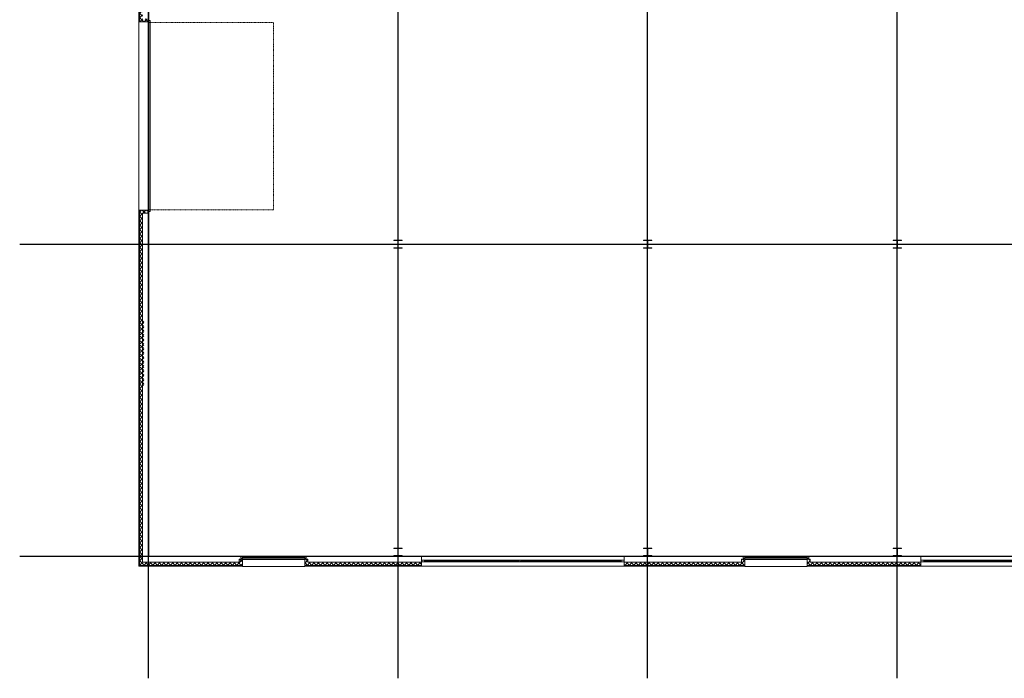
# Model space of a CAD drawing. Header units: millimetres. Extents: x -4126 to 57582, y -3907 to 39944.
# Tile 1 of 5: x -4126 to 27430, y -3907 to 17191. Entities that reach past the tile are written whole.
import ezdxf

# ---------------------------------------------------------------- set-up
doc = ezdxf.new("R2010")
doc.units = ezdxf.units.MM
for name, pattern in [('ACAD_ISO02W100', [15, 12, -3]), ('Ligne de quadrillage', [22.225, 12.7, -3.175, 3.175, -3.175]), ('Tiret', [2.5, 1.25, -1.25])]:
    doc.linetypes.add(name, pattern=pattern)
for name, color, linetype, lineweight in [('A-DOOR', 31, 'Continuous', 13), ('A-DOOR-FRAM', 31, 'Continuous', 13), ('A-FLOR', 192, 'Continuous', 13), ('A-GLAZ', 151, 'Continuous', 13), ('A-GLAZ-CURT', 52, 'Continuous', 9), ('A-GLAZ-CWMG', 51, 'Continuous', 9), ('A-GLAZ-SILL', 1, 'Continuous', 13), ('A-WALL', 113, 'Continuous', 13), ('A-WALL-PATT', 111, 'Continuous', 13), ('S-COLS', 52, 'Continuous', 9), ('S-GRID', 5, 'ACAD_ISO02W100', 30)]:
    doc.layers.add(name, color=color, linetype=linetype, lineweight=lineweight)
pattern_1 = [(45, (0, 0), (-70.71068, 70.71068), []), (135, (0, 0), (-70.71068, -70.71068), [])]

# ---------------------------------------------------------------- blocks, each defined once
blk = doc.blocks.new('Meneau rectangulaire - 10x5cm aluminium laqué gris-288916-Niveau 0')
at = {"layer": 'A-GLAZ-CWMG'}
for p, q in [((11930, -175), (11930, -125)), ((11930, -125), (15150, -125)), ((15150, -175), (11930, -175)), ((15150, -125), (15150, -175))]:
    blk.add_line(p, q, dxfattribs=at)
blk = doc.blocks.new('Meneau rectangulaire - 10x5cm aluminium laqué gris-288918-Niveau 0')
at = {"layer": 'A-GLAZ-CWMG'}
for p, q in [((8750, -175), (8750, -125)), ((8750, -125), (11880, -125)), ((11880, -175), (8750, -175)), ((11880, -125), (11880, -175))]:
    blk.add_line(p, q, dxfattribs=at)
blk = doc.blocks.new('Meneau rectangulaire - 10x5cm aluminium laqué gris-287342-Niveau 0')
at = {"layer": 'A-GLAZ-CWMG'}
for p, q in [((-100, -25), (-100, 25)), ((-100, 25), (0, 25)), ((0, 25), (0, -25)), ((0, -25), (-100, -25))]:
    blk.add_line(p, q, dxfattribs=at)
blk = doc.blocks.new('Meneau rectangulaire - 5x5cm aluminium laqué gris foncé-287325-Niveau 0')
at = {"layer": 'A-GLAZ-CWMG'}
for p, q in [((-25, -25), (-25, 25)), ((-25, 25), (25, 25)), ((25, 25), (25, -25)), ((25, -25), (-25, -25))]:
    blk.add_line(p, q, dxfattribs=at)
blk = doc.blocks.new('Meneau rectangulaire - 10x5cm aluminium laqué gris-291347-Niveau 0')
at = {"layer": 'A-GLAZ-CWMG'}
for p, q in [((24750, -175), (24750, -125)), ((24750, -125), (27905, -125)), ((27905, -175), (24750, -175))]:
    blk.add_line(p, q, dxfattribs=at)
blk = doc.blocks.new('2 Vantaux coul_ - Imposte haute - 2_00m x 2_50m-289884-Niveau 0')
at = {"layer": 'A-GLAZ'}
for p, q in [((-985, -90), (-1050, -90)), ((-1050, -90), (-1050, -160)), ((-1050, -160), (-1000, -160)), ((1000, -50), (-1000, -50)), ((-1000, -100), (-1000, -130)), ((-950, -100), (-1000, -100)), ((-1000, -160), (-1000, -100)), ((-1000, -100), (-985, -100)), ((-1000, -130), (-950, -130)), ((-25, -160), (-1000, -160)), ((-985, -100), (-985, -90)), ((-985, -90), (985, -90)), ((-950, -124), (-950, -100)), ((-25, -100), (-950, -100)), ((-25, -109), (-950, -109)), ((-950, -109), (-950, -121)), ((-950, -121), (-25, -121)), ((-950, -124), (950, -124)), ((-950, -136), (-950, -124)), ((950, -136), (-950, -136)), ((25, -100), (-25, -100)), ((-25, -100), (-25, -124)), ((-25, -121), (-25, -109)), ((-25, -136), (-25, -160)), ((-25, -160), (25, -160)), ((25, -124), (25, -100)), ((985, -100), (25, -100)), ((25, -160), (25, -136)), ((950, -139), (25, -139)), ((25, -139), (25, -151)), ((25, -151), (950, -151)), ((25, -160), (950, -160)), ((950, -124), (950, -136)), ((1000, -130), (950, -130)), ((950, -136), (950, -160)), ((950, -151), (950, -139)), ((950, -160), (1000, -160)), ((1050, -90), (985, -90)), ((985, -90), (985, -100)), ((985, -100), (1000, -100)), ((1000, -100), (1000, -160)), ((1000, -160), (1000, -130)), ((1000, -160), (1050, -160)), ((1050, -160), (1050, -90))]:
    blk.add_line(p, q, dxfattribs=at)
at = {"layer": 'A-GLAZ', "lineweight": 9}
for p, q in [((-1000, -60), (-1010, -60)), ((-1010, -60), (-1010, -90)), ((-1010, -90), (-1000, -90)), ((-1000, -90), (-1000, -60)), ((1010, -60), (1000, -60)), ((1000, -60), (1000, -90)), ((1000, -90), (1010, -90)), ((1010, -90), (1010, -60))]:
    blk.add_line(p, q, dxfattribs=at)
at = {"layer": 'A-GLAZ-SILL'}
for p, q in [((-1000, 160), (-1000, 175)), ((1000, 175), (-1000, 175)), ((1000, 175), (1000, 160))]:
    blk.add_line(p, q, dxfattribs=at)
blk = doc.blocks.new('Panneau système - Vitrages extérieur-288923-Niveau 0')
at = {"layer": 'A-GLAZ-CURT'}
for p, q in [((1610, 12), (-1610, 12)), ((-1610, 12), (-1610, -12)), ((1610, -12), (1610, 12)), ((-1610, -12), (1610, -12))]:
    blk.add_line(p, q, dxfattribs=at)
blk = doc.blocks.new('Meneau rectangulaire - 10x5cm aluminium laqué gris-287336-Niveau 0')
at = {"layer": 'A-GLAZ-CWMG'}
h = blk.add_hatch(dxfattribs=at)
h.set_pattern_fill('FP_5', color=256, style=0, pattern_type=2)
h.set_pattern_definition([(225, (8750, -150), (449.013, -449.013), []), (225, (8591.25, -150), (6e-14, -898.026), []), (225, (8908.75, -150), (6e-14, -898.026), [])])
h.paths.add_polyline_path([(-100, 25), (-100, -25), (0, -25), (0, 25), (-28, 25)], flags=0)
at = {"layer": 'A-GLAZ-CWMG', "lineweight": 13}
for p, q in [((0, 25), (-100, 25)), ((-100, 25), (-100, -25)), ((0, -25), (0, 25)), ((-100, -25), (0, -25))]:
    blk.add_line(p, q, dxfattribs=at)
blk = doc.blocks.new('Panneau système - Vitrages extérieur-288928-Niveau 0')
at = {"layer": 'A-GLAZ-CURT'}
for p, q in [((1515, 12), (-1515, 12)), ((-1515, 12), (-1515, -12)), ((1515, -12), (1515, 12)), ((-1515, -12), (1515, -12))]:
    blk.add_line(p, q, dxfattribs=at)
blk = doc.blocks.new('Meneau rectangulaire - 10x5cm aluminium laqué gris-287345-Niveau 0')
at = {"layer": 'A-GLAZ-CWMG', "lineweight": 13}
for p, q in [((-100, 25), (0, 25)), ((-100, -25), (-100, 25)), ((0, 25), (0, -25)), ((0, -25), (-100, -25))]:
    blk.add_line(p, q, dxfattribs=at)
blk = doc.blocks.new('Meneau rectangulaire - 5x5cm aluminium laqué gris foncé-287326-Niveau 0')
at = {"layer": 'A-GLAZ-CWMG'}
h = blk.add_hatch(dxfattribs=at)
h.set_pattern_fill('FP_6', color=256, style=0, pattern_type=2)
h.set_pattern_definition([(315, (-11905.2, -150), (251.447, 251.447), []), (315, (-11905.2, -531), (251.447, 251.447), [])])
h.paths.add_polyline_path([(25, 25), (25, -25), (-25, -25), (-25, 25)], flags=0)
at = {"layer": 'A-GLAZ-CWMG', "lineweight": 13}
for p, q in [((-25, 25), (25, 25)), ((-25, -25), (-25, 25)), ((25, 25), (25, -25)), ((25, -25), (-25, -25))]:
    blk.add_line(p, q, dxfattribs=at)
blk = doc.blocks.new('Meneau rectangulaire - 10x5cm aluminium laqué gris-V1-Niveau 0')
at = {"layer": 'A-GLAZ-CWMG'}
h = blk.add_hatch(dxfattribs=at)
h.set_pattern_fill('FP_7', color=256, style=0, pattern_type=2)
h.set_pattern_definition([(225, (24750, -150), (449.013, -449.013), []), (225, (24591.25, -150), (6e-14, -898.026), []), (225, (24908.75, -150), (6e-14, -898.026), [])])
h.paths.add_polyline_path([(-100, 25), (-100, -25), (0, -25), (0, 25), (-24, 25)], flags=0)
at = {"layer": 'A-GLAZ-CWMG', "lineweight": 13}
for p, q in [((0, 25), (-100, 25)), ((-100, 25), (-100, -25)), ((0, -25), (0, 25)), ((-100, -25), (0, -25))]:
    blk.add_line(p, q, dxfattribs=at)
blk = doc.blocks.new('Poteau HE-A - HEA500-293752-Niveau 0')
at = {"layer": 'S-COLS'}
h = blk.add_hatch(dxfattribs=at)
h.set_pattern_fill('FP_11', color=256, style=0, pattern_type=2)
h.set_pattern_definition([(45, (-8000, -135), (-251.447, 251.447), []), (45, (-8000, 246), (-251.447, 251.447), [])])
h.paths.add_polyline_path([(-130, -125), (130, -125), (130, -112.5), (3.75, -112.5), (3.75, 112.5), (130, 112.5), (130, 125), (-130, 125), (-130, 112.5), (-3.75, 112.5), (-3.75, -112.5), (-130, -112.5)], flags=0)
for p, q in [((130, 125), (-130, 125)), ((-130, 125), (-130, 112.5)), ((-130, 112.5), (-3.75, 112.5)), ((-3.75, 112.5), (-3.75, -112.5)), ((3.75, -112.5), (3.75, 112.5)), ((3.75, 112.5), (130, 112.5)), ((130, 112.5), (130, 125)), ((-3.75, -112.5), (-130, -112.5)), ((-130, -112.5), (-130, -125)), ((-130, -125), (130, -125)), ((130, -112.5), (3.75, -112.5)), ((130, -125), (130, -112.5))]:
    blk.add_line(p, q, dxfattribs=at)
blk = doc.blocks.new('Poteau HE-A - HEA500-293743-Niveau 0')
at = {"layer": 'S-COLS'}
h = blk.add_hatch(dxfattribs=at)
h.set_pattern_fill('FP_12', color=256, style=0, pattern_type=2)
h.set_pattern_definition([(45, (-8000, -10000), (-251.447, 251.447), []), (45, (-8000, -9619), (-251.447, 251.447), [])])
h.paths.add_polyline_path([(-130, -125), (130, -125), (130, -112.5), (3.75, -112.5), (3.75, 112.5), (130, 112.5), (130, 125), (-130, 125), (-130, 112.5), (-3.75, 112.5), (-3.75, -112.5), (-130, -112.5)], flags=0)
for p, q in [((130, 125), (-130, 125)), ((-130, 125), (-130, 112.5)), ((-130, 112.5), (-3.75, 112.5)), ((-3.75, 112.5), (-3.75, -112.5)), ((3.75, -112.5), (3.75, 112.5)), ((3.75, 112.5), (130, 112.5)), ((130, 112.5), (130, 125)), ((-3.75, -112.5), (-130, -112.5)), ((-130, -112.5), (-130, -125)), ((-130, -125), (130, -125)), ((130, -112.5), (3.75, -112.5)), ((130, -125), (130, -112.5))]:
    blk.add_line(p, q, dxfattribs=at)
blk = doc.blocks.new('Poteau HE-A - HEA500-V9-Niveau 0')
at = {"layer": 'S-COLS'}
h = blk.add_hatch(dxfattribs=at)
h.set_pattern_fill('FP_15', color=256, style=0, pattern_type=2)
h.set_pattern_definition([(45, (-16000, -135), (-251.447, 251.447), []), (45, (-16000, 246), (-251.447, 251.447), [])])
h.paths.add_polyline_path([(-130, -125), (130, -125), (130, -112.5), (3.75, -112.5), (3.75, 112.5), (130, 112.5), (130, 125), (-130, 125), (-130, 112.5), (-3.75, 112.5), (-3.75, -112.5), (-130, -112.5)], flags=0)
for p, q in [((130, 125), (-130, 125)), ((-130, 125), (-130, 112.5)), ((-130, 112.5), (-3.75, 112.5)), ((-3.75, 112.5), (-3.75, -112.5)), ((3.75, -112.5), (3.75, 112.5)), ((3.75, 112.5), (130, 112.5)), ((130, 112.5), (130, 125)), ((-3.75, -112.5), (-130, -112.5)), ((-130, -112.5), (-130, -125)), ((-130, -125), (130, -125)), ((130, -112.5), (3.75, -112.5)), ((130, -125), (130, -112.5))]:
    blk.add_line(p, q, dxfattribs=at)
blk = doc.blocks.new('Poteau HE-A - HEA500-V10-Niveau 0')
at = {"layer": 'S-COLS'}
h = blk.add_hatch(dxfattribs=at)
h.set_pattern_fill('FP_16', color=256, style=0, pattern_type=2)
h.set_pattern_definition([(45, (-16000, -10000), (-251.447, 251.447), []), (45, (-16000, -9619), (-251.447, 251.447), [])])
h.paths.add_polyline_path([(-130, -125), (130, -125), (130, -112.5), (3.75, -112.5), (3.75, 112.5), (130, 112.5), (130, 125), (-130, 125), (-130, 112.5), (-3.75, 112.5), (-3.75, -112.5), (-130, -112.5)], flags=0)
for p, q in [((130, 125), (-130, 125)), ((-130, 125), (-130, 112.5)), ((-130, 112.5), (-3.75, 112.5)), ((-3.75, 112.5), (-3.75, -112.5)), ((3.75, -112.5), (3.75, 112.5)), ((3.75, 112.5), (130, 112.5)), ((130, 112.5), (130, 125)), ((-3.75, -112.5), (-130, -112.5)), ((-130, -112.5), (-130, -125)), ((-130, -125), (130, -125)), ((130, -112.5), (3.75, -112.5)), ((130, -125), (130, -112.5))]:
    blk.add_line(p, q, dxfattribs=at)
blk = doc.blocks.new('Poteau HE-A - HEA500-V13-Niveau 0')
at = {"layer": 'S-COLS'}
h = blk.add_hatch(dxfattribs=at)
h.set_pattern_fill('FP_19', color=256, style=0, pattern_type=2)
h.set_pattern_definition([(45, (-24000, -135), (-251.447, 251.447), []), (45, (-24000, 246), (-251.447, 251.447), [])])
h.paths.add_polyline_path([(-130, -125), (130, -125), (130, -112.5), (3.75, -112.5), (3.75, 112.5), (130, 112.5), (130, 125), (-130, 125), (-130, 112.5), (-3.75, 112.5), (-3.75, -112.5), (-130, -112.5)], flags=0)
for p, q in [((130, 125), (-130, 125)), ((-130, 125), (-130, 112.5)), ((-130, 112.5), (-3.75, 112.5)), ((-3.75, 112.5), (-3.75, -112.5)), ((3.75, -112.5), (3.75, 112.5)), ((3.75, 112.5), (130, 112.5)), ((130, 112.5), (130, 125)), ((-3.75, -112.5), (-130, -112.5)), ((-130, -112.5), (-130, -125)), ((-130, -125), (130, -125)), ((130, -112.5), (3.75, -112.5)), ((130, -125), (130, -112.5))]:
    blk.add_line(p, q, dxfattribs=at)
blk = doc.blocks.new('Poteau HE-A - HEA500-V14-Niveau 0')
at = {"layer": 'S-COLS'}
h = blk.add_hatch(dxfattribs=at)
h.set_pattern_fill('FP_20', color=256, style=0, pattern_type=2)
h.set_pattern_definition([(45, (-24000, -10000), (-251.447, 251.447), []), (45, (-24000, -9619), (-251.447, 251.447), [])])
h.paths.add_polyline_path([(-130, -125), (130, -125), (130, -112.5), (3.75, -112.5), (3.75, 112.5), (130, 112.5), (130, 125), (-130, 125), (-130, 112.5), (-3.75, 112.5), (-3.75, -112.5), (-130, -112.5)], flags=0)
for p, q in [((130, 125), (-130, 125)), ((-130, 125), (-130, 112.5)), ((-130, 112.5), (-3.75, 112.5)), ((-3.75, 112.5), (-3.75, -112.5)), ((3.75, -112.5), (3.75, 112.5)), ((3.75, 112.5), (130, 112.5)), ((130, 112.5), (130, 125)), ((-3.75, -112.5), (-130, -112.5)), ((-130, -112.5), (-130, -125)), ((-130, -125), (130, -125)), ((130, -112.5), (3.75, -112.5)), ((130, -125), (130, -112.5))]:
    blk.add_line(p, q, dxfattribs=at)
blk = doc.blocks.new('Garage sectionnelle - Truck enter-367047-Niveau 0')
at = {"layer": 'A-DOOR'}
for p, q in [((2985, -509), (-3015, -509)), ((-3015, -509), (-3015, -549)), ((-3015, -549), (2985, -549)), ((2985, -549), (2985, -509))]:
    blk.add_line(p, q, dxfattribs=at)
at = {"layer": 'A-DOOR', "linetype": 'Tiret', "lineweight": 9}
for p, q in [((-3015, -554), (-3015, -4504)), ((2985, -4504), (2985, -554)), ((-3015, -4504), (2985, -4504))]:
    blk.add_line(p, q, dxfattribs=at)
at = {"layer": 'A-DOOR-FRAM'}
for p, q in [((-3015, -504), (-3075, -504)), ((-3075, -504), (-3075, -554)), ((-3075, -554), (-3015, -554)), ((-3015, -554), (-3015, -504)), ((3045, -504), (2985, -504)), ((2985, -504), (2985, -554)), ((2985, -554), (3045, -554)), ((3045, -554), (3045, -504))]:
    blk.add_line(p, q, dxfattribs=at)

msp = doc.modelspace()

# ---------------------------------------------------------------- hatches: boundary and pattern name
at = {"layer": 'A-WALL-PATT', "lineweight": 9}
h = msp.add_hatch(dxfattribs=at)
h.set_pattern_fill('FP_1', color=256, style=0, pattern_type=2)
h.set_pattern_definition(pattern_1)
h.paths.add_polyline_path([(-290, -290), (-190, -290), (-190, 5438), (-160, 5438), (-160, 5478), (-150, 5478), (-150, 5578), (-260, 5578), (-260, 5538), (-290, 5538), (-290, 3368)])
h.paths.add_polyline_path([(-260, 5578), (-150, 5578), (-150, 7528), (-160, 7528), (-160, 7568), (-190, 7568), (-190, 10988), (10, 10988), (10, 11088), (-290, 11088), (-290, 7468), (-260, 7468)])
h.paths.add_polyline_path([(-290, 17118), (10, 17118), (10, 17218), (-190, 17218), (-190, 21757), (-90, 21757), (-90, 21857), (-290, 21857), (-290, 17423)])
h.paths.add_polyline_path([(-90, 23057), (-90, 23157), (-190, 23157), (-190, 24697), (-150, 24697), (-150, 24797), (-290, 24797), (-290, 23057)])
h.paths.add_polyline_path([(-219, 26317), (-150, 26317), (-150, 26417), (-190, 26417), (-190, 27857), (-90, 27857), (-90, 27957), (-290, 27957), (-290, 26317)])
h.paths.add_polyline_path([(-90, 29157), (-90, 29257), (-190, 29257), (-190, 30190), (-290, 30190), (-290, 29157)])
h = msp.add_hatch(dxfattribs=at)
h.set_pattern_fill('FP_1', color=256, style=0, pattern_type=2)
h.set_pattern_definition(pattern_1)
h.paths.add_polyline_path([(37369, -290), (37369, -190), (31250, -190), (31250, -290), (37169, -290)], flags=0)
h.paths.add_polyline_path([(10, -290), (3010, -290), (3010, -90), (2910, -90), (2910, -190), (-190, -190), (-190, -290)], flags=0)
h.paths.add_polyline_path([(5010, -290), (8750, -290), (8750, -190), (5110, -190), (5110, -90), (5010, -90)], flags=0)
h.paths.add_polyline_path([(24750, -290), (24750, -190), (21210, -190), (21210, -90), (21110, -90), (21110, -290), (22108, -290)], flags=0)
h.paths.add_polyline_path([(15250, -290), (19110, -290), (19110, -90), (19010, -90), (19010, -190), (15250, -190)], flags=0)

# ---------------------------------------------------------------- linework, layer by layer
at = {"layer": 'A-FLOR'}
for p, q in [((10, 29207), (10, 5578)), ((-310, 17118), (-310, 11088)), ((2960, 10), (32130, 10)), ((8750, -310), (15250, -310)), ((24750, -310), (31250, -310))]:
    msp.add_line(p, q, dxfattribs=at)
at = {"layer": 'A-WALL'}
for p, q in [((-310, 21857), (-310, 17118)), ((-290, 21857), (-290, 17118)), ((-310, 17118), (10, 17118)), ((-310, 11088), (-310, 7468)), ((10, 11088), (-310, 11088)), ((-290, 11088), (-290, 7468)), ((-190, 10988), (-190, 7568)), ((10, 10988), (-190, 10988)), ((-310, 7468), (-310, -310)), ((-290, 7468), (-290, -290)), ((-190, 7568), (-190, -190)), ((10, 10), (10, 5578)), ((2960, 10), (10, 10)), ((8750, -310), (8750, 10)), ((15250, 10), (15250, -310)), ((24750, -310), (24750, 10)), ((-310, -310), (3010, -310)), ((-290, -290), (3010, -290)), ((-190, -190), (2910, -190)), ((3000, -90), (2910, -90)), ((2910, -190), (2910, -90)), ((3010, -310), (3010, -90)), ((5010, -90), (5010, -310)), ((5010, -290), (8750, -290)), ((5010, -310), (8750, -310)), ((5110, -90), (5020, -90)), ((5110, -90), (5110, -190)), ((5110, -190), (8750, -190)), ((15250, -190), (19010, -190)), ((15250, -290), (19110, -290)), ((15250, -310), (19110, -310)), ((19100, -90), (19010, -90)), ((19010, -190), (19010, -90)), ((19110, -310), (19110, -90)), ((21110, -90), (21110, -310)), ((21110, -290), (24750, -290)), ((21110, -310), (24750, -310)), ((21210, -90), (21120, -90)), ((21210, -90), (21210, -190)), ((21210, -190), (24750, -190))]:
    msp.add_line(p, q, dxfattribs=at)
at = {"layer": 'S-GRID', "linetype": 'Ligne de quadrillage'}
for p, q in [((0, -3907), (0, 38644)), ((8000, -3907), (8000, 38644)), ((16000, -3907), (16000, 38644)), ((24000, -3907), (24000, 38644)), ((-4126, 10000), (56282, 10000)), ((-4126, 0), (56282, 0))]:
    msp.add_line(p, q, dxfattribs=at)

# ---------------------------------------------------------------- block references
at = {"layer": 'A-DOOR', "rotation": 90}
msp.add_blockref('Garage sectionnelle - Truck enter-367047-Niveau 0', (-494, 14118), dxfattribs=at)
at = {"layer": 'A-GLAZ', "rotation": 180}
for p in [(4010, -150), (20110, -150)]:
    msp.add_blockref('2 Vantaux coul_ - Imposte haute - 2_00m x 2_50m-289884-Niveau 0', p, dxfattribs=at)
at = {"layer": 'A-GLAZ-CURT'}
for name, p in [('Panneau système - Vitrages extérieur-288928-Niveau 0', (10365, -150)), ('Panneau système - Vitrages extérieur-288923-Niveau 0', (13540, -150)), ('Panneau système - Vitrages extérieur-288928-Niveau 0', (26365, -150))]:
    msp.add_blockref(name, p, dxfattribs=at)
at = {"layer": 'A-GLAZ-CWMG'}
for name in ['Meneau rectangulaire - 10x5cm aluminium laqué gris-288918-Niveau 0', 'Meneau rectangulaire - 10x5cm aluminium laqué gris-288916-Niveau 0', 'Meneau rectangulaire - 10x5cm aluminium laqué gris-291347-Niveau 0']:
    msp.add_blockref(name, (0, 0), dxfattribs=at)
at = {"layer": 'A-GLAZ-CWMG', "rotation": 180}
for name, p in [('Meneau rectangulaire - 10x5cm aluminium laqué gris-287336-Niveau 0', (8750, -150)), ('Meneau rectangulaire - 10x5cm aluminium laqué gris-V1-Niveau 0', (24750, -150))]:
    msp.add_blockref(name, p, dxfattribs=at)
at = {"layer": 'A-GLAZ-CWMG', "extrusion": (0, 0, -1), "rotation": 180}
for name, p in [('Meneau rectangulaire - 5x5cm aluminium laqué gris foncé-287325-Niveau 0', (-11905, -150)), ('Meneau rectangulaire - 5x5cm aluminium laqué gris foncé-287326-Niveau 0', (-11905, -150)), ('Meneau rectangulaire - 10x5cm aluminium laqué gris-287342-Niveau 0', (-15250, -150)), ('Meneau rectangulaire - 10x5cm aluminium laqué gris-287345-Niveau 0', (-15250, -150))]:
    msp.add_blockref(name, p, dxfattribs=at)
at = {"layer": 'S-COLS'}
for name, p in [('Poteau HE-A - HEA500-293743-Niveau 0', (8000, 10000)), ('Poteau HE-A - HEA500-V10-Niveau 0', (16000, 10000)), ('Poteau HE-A - HEA500-V14-Niveau 0', (24000, 10000)), ('Poteau HE-A - HEA500-293752-Niveau 0', (8000, 135)), ('Poteau HE-A - HEA500-V9-Niveau 0', (16000, 135)), ('Poteau HE-A - HEA500-V13-Niveau 0', (24000, 135))]:
    msp.add_blockref(name, p, dxfattribs=at)

doc.saveas('drawing.dxf')
